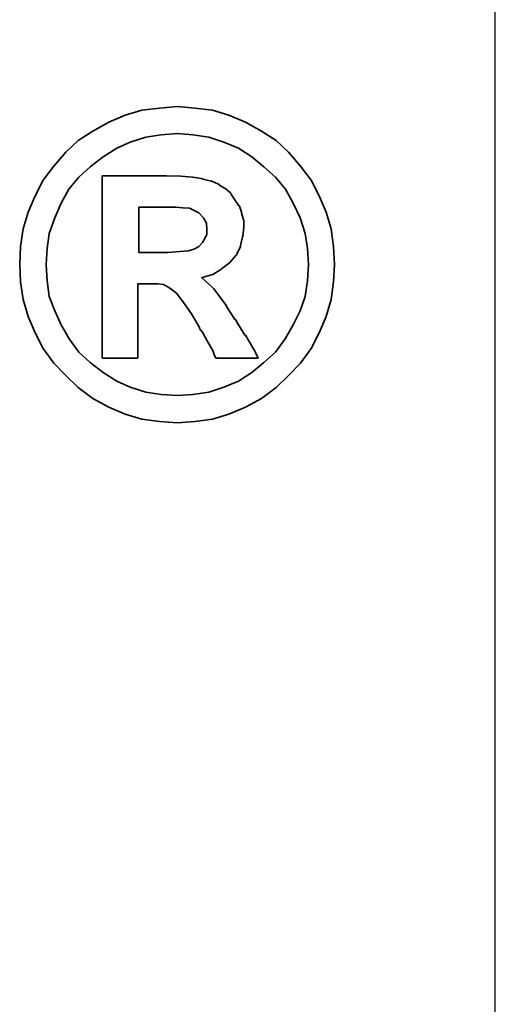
# Model space of a CAD drawing. Header units: millimetres. Extents: x -60 to 402, y -73 to 85.
# Tile 102 of 105: x 269.353 to 270.338, y 2.704 to 4.743. Entities that reach past the tile are written whole.
import ezdxf

# ---------------------------------------------------------------- set-up
doc = ezdxf.new("R2010")
doc.units = ezdxf.units.MM
for name, color, linetype in [('DIM', 4, 'Continuous'), ('layer 1', 7, 'Continuous'), ('OUT', 3, 'Continuous')]:
    doc.layers.add(name, color=color, linetype=linetype)

# ---------------------------------------------------------------- blocks, each defined once
blk = doc.blocks.new('TBI MOTION logo(完整正式版)')
at = {"layer": 'layer 1', "color": 22, "lineweight": 35}
for points, knots in [([(81.20634, 4.98624), (81.20634, 4.98624), (81.18649, 5.32862), (81.18649, 5.32862), (81.18649, 5.32862), (81.18649, 5.32862), (81.13886, 5.66206), (81.13886, 5.66206), (81.13886, 5.66206), (81.13886, 5.66206), (81.04359, 5.97764), (81.04359, 5.97764), (81.04359, 5.97764), (81.04359, 5.97764), (80.91061, 6.29124), (80.91061, 6.29124), (80.91061, 6.29124), (80.91061, 6.29124), (80.75778, 6.58697), (80.75778, 6.58697), (80.75778, 6.58697), (80.75778, 6.58697), (80.5593, 6.85294), (80.5593, 6.85294), (80.5593, 6.85294), (80.5593, 6.85294), (80.33105, 7.1189), (80.33105, 7.1189), (80.33105, 7.1189), (80.33105, 7.1189), (80.09287, 7.33921), (80.09287, 7.33921), (80.09287, 7.33921), (80.09287, 7.33921), (79.815, 7.51982), (79.815, 7.51982), (79.815, 7.51982), (79.815, 7.51982), (79.51133, 7.69051), (79.51133, 7.69051), (79.51133, 7.69051), (79.51133, 7.69051), (79.19773, 7.8235), (79.19773, 7.8235), (79.19773, 7.8235), (79.19773, 7.8235), (78.88215, 7.91877), (78.88215, 7.91877), (78.88215, 7.91877), (78.88215, 7.91877), (78.54871, 7.95846), (78.54871, 7.95846), (78.54871, 7.95846), (78.54871, 7.95846), (78.21526, 7.98625), (78.21526, 7.98625), (78.21526, 7.98625), (78.21526, 7.98625), (77.87388, 7.95846), (77.87388, 7.95846), (77.87388, 7.95846), (77.87388, 7.95846), (77.54044, 7.91877), (77.54044, 7.91877), (77.54044, 7.91877), (77.54044, 7.91877), (77.22485, 7.8235), (77.22485, 7.8235), (77.22485, 7.8235), (77.22485, 7.8235), (76.91027, 7.69051), (76.91027, 7.69051), (76.91027, 7.69051), (76.91027, 7.69051), (76.6056, 7.51982), (76.6056, 7.51982), (76.6056, 7.51982), (76.6056, 7.51982), (76.32972, 7.33921), (76.32972, 7.33921), (76.32972, 7.33921), (76.32972, 7.33921), (76.09154, 7.1189), (76.09154, 7.1189), (76.09154, 7.1189), (76.09154, 7.1189), (75.86329, 6.85294), (75.86329, 6.85294), (75.86329, 6.85294), (75.86329, 6.85294), (75.66382, 6.58697), (75.66382, 6.58697), (75.66382, 6.58697), (75.66382, 6.58697), (75.51099, 6.29124), (75.51099, 6.29124), (75.51099, 6.29124), (75.51099, 6.29124), (75.37702, 5.97764), (75.37702, 5.97764), (75.37702, 5.97764), (75.37702, 5.97764), (75.28175, 5.66206), (75.28175, 5.66206), (75.28175, 5.66206), (75.28175, 5.66206), (75.23411, 5.32862), (75.23411, 5.32862), (75.23411, 5.32862), (75.23411, 5.32862), (75.21625, 4.98624), (75.21625, 4.98624), (75.21625, 4.98624), (75.21625, 4.98624), (75.23411, 4.6528), (75.23411, 4.6528), (75.23411, 4.6528), (75.23411, 4.6528), (75.28175, 4.32035), (75.28175, 4.32035), (75.28175, 4.32035), (75.28175, 4.32035), (75.37702, 3.99583), (75.37702, 3.99583), (75.37702, 3.99583), (75.37702, 3.99583), (75.51099, 3.68224), (75.51099, 3.68224), (75.51099, 3.68224), (75.51099, 3.68224), (75.66382, 3.38749), (75.66382, 3.38749), (75.66382, 3.38749), (75.66382, 3.38749), (75.86329, 3.10963), (75.86329, 3.10963), (75.86329, 3.10963), (75.86329, 3.10963), (76.09154, 2.87145), (76.09154, 2.87145), (76.09154, 2.87145), (76.09154, 2.87145), (76.32972, 2.6432), (76.32972, 2.6432), (76.32972, 2.6432), (76.32972, 2.6432), (76.6056, 2.43381), (76.6056, 2.43381), (76.6056, 2.43381), (76.6056, 2.43381), (76.91027, 2.27205), (76.91027, 2.27205), (76.91027, 2.27205), (76.91027, 2.27205), (77.22485, 2.13906), (77.22485, 2.13906), (77.22485, 2.13906), (77.22485, 2.13906), (77.54044, 2.0438), (77.54044, 2.0438), (77.54044, 2.0438), (77.54044, 2.0438), (77.87388, 1.99616), (77.87388, 1.99616), (77.87388, 1.99616), (77.87388, 1.99616), (78.21526, 1.97631), (78.21526, 1.97631), (78.21526, 1.97631), (78.21526, 1.97631), (78.54871, 1.99616), (78.54871, 1.99616), (78.54871, 1.99616), (78.54871, 1.99616), (78.88215, 2.0438), (78.88215, 2.0438), (78.88215, 2.0438), (78.88215, 2.0438), (79.19773, 2.13906), (79.19773, 2.13906), (79.19773, 2.13906), (79.19773, 2.13906), (79.51133, 2.27205), (79.51133, 2.27205), (79.51133, 2.27205), (79.51133, 2.27205), (79.815, 2.43381), (79.815, 2.43381), (79.815, 2.43381), (79.815, 2.43381), (80.09287, 2.6432), (80.09287, 2.6432), (80.09287, 2.6432), (80.09287, 2.6432), (80.33105, 2.87145), (80.33105, 2.87145), (80.33105, 2.87145), (80.33105, 2.87145), (80.5593, 3.10963), (80.5593, 3.10963), (80.5593, 3.10963), (80.5593, 3.10963), (80.75778, 3.38749), (80.75778, 3.38749), (80.75778, 3.38749), (80.75778, 3.38749), (80.91061, 3.68224), (80.91061, 3.68224), (80.91061, 3.68224), (80.91061, 3.68224), (81.04359, 3.99583), (81.04359, 3.99583), (81.04359, 3.99583), (81.04359, 3.99583), (81.13886, 4.32035), (81.13886, 4.32035), (81.13886, 4.32035), (81.13886, 4.32035), (81.18649, 4.6528), (81.18649, 4.6528), (81.18649, 4.6528), (81.18649, 4.6528), (81.20634, 4.98624), (81.20634, 4.98624)], [0, 0, 0, 0, 0.01785714, 0.01785714, 0.01785714, 0.01785714, 0.03571429, 0.03571429, 0.03571429, 0.03571429, 0.05357143, 0.05357143, 0.05357143, 0.05357143, 0.07142857, 0.07142857, 0.07142857, 0.07142857, 0.08928571, 0.08928571, 0.08928571, 0.08928571, 0.10714286, 0.10714286, 0.10714286, 0.10714286, 0.125, 0.125, 0.125, 0.125, 0.14285714, 0.14285714, 0.14285714, 0.14285714, 0.16071429, 0.16071429, 0.16071429, 0.16071429, 0.17857143, 0.17857143, 0.17857143, 0.17857143, 0.19642857, 0.19642857, 0.19642857, 0.19642857, 0.21428571, 0.21428571, 0.21428571, 0.21428571, 0.23214286, 0.23214286, 0.23214286, 0.23214286, 0.25, 0.25, 0.25, 0.25, 0.26785714, 0.26785714, 0.26785714, 0.26785714, 0.28571429, 0.28571429, 0.28571429, 0.28571429, 0.30357143, 0.30357143, 0.30357143, 0.30357143, 0.32142857, 0.32142857, 0.32142857, 0.32142857, 0.33928571, 0.33928571, 0.33928571, 0.33928571, 0.35714286, 0.35714286, 0.35714286, 0.35714286, 0.375, 0.375, 0.375, 0.375, 0.39285714, 0.39285714, 0.39285714, 0.39285714, 0.41071429, 0.41071429, 0.41071429, 0.41071429, 0.42857143, 0.42857143, 0.42857143, 0.42857143, 0.44642857, 0.44642857, 0.44642857, 0.44642857, 0.46428571, 0.46428571, 0.46428571, 0.46428571, 0.48214286, 0.48214286, 0.48214286, 0.48214286, 0.5, 0.5, 0.5, 0.5, 0.51785714, 0.51785714, 0.51785714, 0.51785714, 0.53571429, 0.53571429, 0.53571429, 0.53571429, 0.55357143, 0.55357143, 0.55357143, 0.55357143, 0.57142857, 0.57142857, 0.57142857, 0.57142857, 0.58928571, 0.58928571, 0.58928571, 0.58928571, 0.60714286, 0.60714286, 0.60714286, 0.60714286, 0.625, 0.625, 0.625, 0.625, 0.64285714, 0.64285714, 0.64285714, 0.64285714, 0.66071429, 0.66071429, 0.66071429, 0.66071429, 0.67857143, 0.67857143, 0.67857143, 0.67857143, 0.69642857, 0.69642857, 0.69642857, 0.69642857, 0.71428571, 0.71428571, 0.71428571, 0.71428571, 0.73214286, 0.73214286, 0.73214286, 0.73214286, 0.75, 0.75, 0.75, 0.75, 0.76785714, 0.76785714, 0.76785714, 0.76785714, 0.78571429, 0.78571429, 0.78571429, 0.78571429, 0.80357143, 0.80357143, 0.80357143, 0.80357143, 0.82142857, 0.82142857, 0.82142857, 0.82142857, 0.83928571, 0.83928571, 0.83928571, 0.83928571, 0.85714286, 0.85714286, 0.85714286, 0.85714286, 0.875, 0.875, 0.875, 0.875, 0.89285714, 0.89285714, 0.89285714, 0.89285714, 0.91071429, 0.91071429, 0.91071429, 0.91071429, 0.92857143, 0.92857143, 0.92857143, 0.92857143, 0.94642857, 0.94642857, 0.94642857, 0.94642857, 0.96428571, 0.96428571, 0.96428571, 0.96428571, 0.98214286, 0.98214286, 0.98214286, 0.98214286, 1, 1, 1, 1]), ([(80.71014, 4.98624), (80.71014, 4.98624), (80.69129, 5.29091), (80.69129, 5.29091), (80.69129, 5.29091), (80.69129, 5.29091), (80.64464, 5.57672), (80.64464, 5.57672), (80.64464, 5.57672), (80.64464, 5.57672), (80.54937, 5.87245), (80.54937, 5.87245), (80.54937, 5.87245), (80.54937, 5.87245), (80.41639, 6.14833), (80.41639, 6.14833), (80.41639, 6.14833), (80.41639, 6.14833), (80.27349, 6.41429), (80.27349, 6.41429), (80.27349, 6.41429), (80.27349, 6.41429), (80.08295, 6.64255), (80.08295, 6.64255), (80.08295, 6.64255), (80.08295, 6.64255), (79.86264, 6.84301), (79.86264, 6.84301), (79.86264, 6.84301), (79.86264, 6.84301), (79.63439, 7.03355), (79.63439, 7.03355), (79.63439, 7.03355), (79.63439, 7.03355), (79.37835, 7.1963), (79.37835, 7.1963), (79.37835, 7.1963), (79.37835, 7.1963), (79.10246, 7.30944), (79.10246, 7.30944), (79.10246, 7.30944), (79.10246, 7.30944), (78.81665, 7.40471), (78.81665, 7.40471), (78.81665, 7.40471), (78.81665, 7.40471), (78.511, 7.45234), (78.511, 7.45234), (78.511, 7.45234), (78.511, 7.45234), (78.21526, 7.47219), (78.21526, 7.47219), (78.21526, 7.47219), (78.21526, 7.47219), (77.9106, 7.45234), (77.9106, 7.45234), (77.9106, 7.45234), (77.9106, 7.45234), (77.61685, 7.40471), (77.61685, 7.40471), (77.61685, 7.40471), (77.61685, 7.40471), (77.32012, 7.30944), (77.32012, 7.30944), (77.32012, 7.30944), (77.32012, 7.30944), (77.06309, 7.1963), (77.06309, 7.1963), (77.06309, 7.1963), (77.06309, 7.1963), (76.80606, 7.03355), (76.80606, 7.03355), (76.80606, 7.03355), (76.80606, 7.03355), (76.55797, 6.84301), (76.55797, 6.84301), (76.55797, 6.84301), (76.55797, 6.84301), (76.34063, 6.64255), (76.34063, 6.64255), (76.34063, 6.64255), (76.34063, 6.64255), (76.1491, 6.41429), (76.1491, 6.41429), (76.1491, 6.41429), (76.1491, 6.41429), (76.0062, 6.14833), (76.0062, 6.14833), (76.0062, 6.14833), (76.0062, 6.14833), (75.88314, 5.87245), (75.88314, 5.87245), (75.88314, 5.87245), (75.88314, 5.87245), (75.77794, 5.57672), (75.77794, 5.57672), (75.77794, 5.57672), (75.77794, 5.57672), (75.73924, 5.29091), (75.73924, 5.29091), (75.73924, 5.29091), (75.73924, 5.29091), (75.72039, 4.98624), (75.72039, 4.98624), (75.72039, 4.98624), (75.72039, 4.98624), (75.73924, 4.67165), (75.73924, 4.67165), (75.73924, 4.67165), (75.73924, 4.67165), (75.77794, 4.37791), (75.77794, 4.37791), (75.77794, 4.37791), (75.77794, 4.37791), (75.88314, 4.10102), (75.88314, 4.10102), (75.88314, 4.10102), (75.88314, 4.10102), (76.0062, 3.83407), (76.0062, 3.83407), (76.0062, 3.83407), (76.0062, 3.83407), (76.15902, 3.56811), (76.15902, 3.56811), (76.15902, 3.56811), (76.15902, 3.56811), (76.34063, 3.32001), (76.34063, 3.32001), (76.34063, 3.32001), (76.34063, 3.32001), (76.55797, 3.11955), (76.55797, 3.11955), (76.55797, 3.11955), (76.55797, 3.11955), (76.80606, 2.92901), (76.80606, 2.92901), (76.80606, 2.92901), (76.80606, 2.92901), (77.06309, 2.76725), (77.06309, 2.76725), (77.06309, 2.76725), (77.06309, 2.76725), (77.32012, 2.65412), (77.32012, 2.65412), (77.32012, 2.65412), (77.32012, 2.65412), (77.61685, 2.55786), (77.61685, 2.55786), (77.61685, 2.55786), (77.61685, 2.55786), (77.9106, 2.51022), (77.9106, 2.51022), (77.9106, 2.51022), (77.9106, 2.51022), (78.21526, 2.49137), (78.21526, 2.49137), (78.21526, 2.49137), (78.21526, 2.49137), (78.511, 2.51022), (78.511, 2.51022), (78.511, 2.51022), (78.511, 2.51022), (78.81665, 2.55786), (78.81665, 2.55786), (78.81665, 2.55786), (78.81665, 2.55786), (79.10246, 2.65412), (79.10246, 2.65412), (79.10246, 2.65412), (79.10246, 2.65412), (79.37835, 2.76725), (79.37835, 2.76725), (79.37835, 2.76725), (79.37835, 2.76725), (79.63439, 2.92901), (79.63439, 2.92901), (79.63439, 2.92901), (79.63439, 2.92901), (79.86264, 3.11955), (79.86264, 3.11955), (79.86264, 3.11955), (79.86264, 3.11955), (80.08295, 3.32001), (80.08295, 3.32001), (80.08295, 3.32001), (80.08295, 3.32001), (80.26356, 3.56811), (80.26356, 3.56811), (80.26356, 3.56811), (80.26356, 3.56811), (80.41639, 3.83407), (80.41639, 3.83407), (80.41639, 3.83407), (80.41639, 3.83407), (80.54937, 4.10102), (80.54937, 4.10102), (80.54937, 4.10102), (80.54937, 4.10102), (80.64464, 4.37791), (80.64464, 4.37791), (80.64464, 4.37791), (80.64464, 4.37791), (80.69129, 4.67165), (80.69129, 4.67165), (80.69129, 4.67165), (80.69129, 4.67165), (80.71014, 4.98624), (80.71014, 4.98624)], [0, 0, 0, 0, 0.01923077, 0.01923077, 0.01923077, 0.01923077, 0.03846154, 0.03846154, 0.03846154, 0.03846154, 0.05769231, 0.05769231, 0.05769231, 0.05769231, 0.07692308, 0.07692308, 0.07692308, 0.07692308, 0.09615385, 0.09615385, 0.09615385, 0.09615385, 0.11538462, 0.11538462, 0.11538462, 0.11538462, 0.13461538, 0.13461538, 0.13461538, 0.13461538, 0.15384615, 0.15384615, 0.15384615, 0.15384615, 0.17307692, 0.17307692, 0.17307692, 0.17307692, 0.19230769, 0.19230769, 0.19230769, 0.19230769, 0.21153846, 0.21153846, 0.21153846, 0.21153846, 0.23076923, 0.23076923, 0.23076923, 0.23076923, 0.25, 0.25, 0.25, 0.25, 0.26923077, 0.26923077, 0.26923077, 0.26923077, 0.28846154, 0.28846154, 0.28846154, 0.28846154, 0.30769231, 0.30769231, 0.30769231, 0.30769231, 0.32692308, 0.32692308, 0.32692308, 0.32692308, 0.34615385, 0.34615385, 0.34615385, 0.34615385, 0.36538462, 0.36538462, 0.36538462, 0.36538462, 0.38461538, 0.38461538, 0.38461538, 0.38461538, 0.40384615, 0.40384615, 0.40384615, 0.40384615, 0.42307692, 0.42307692, 0.42307692, 0.42307692, 0.44230769, 0.44230769, 0.44230769, 0.44230769, 0.46153846, 0.46153846, 0.46153846, 0.46153846, 0.48076923, 0.48076923, 0.48076923, 0.48076923, 0.5, 0.5, 0.5, 0.5, 0.51923077, 0.51923077, 0.51923077, 0.51923077, 0.53846154, 0.53846154, 0.53846154, 0.53846154, 0.55769231, 0.55769231, 0.55769231, 0.55769231, 0.57692308, 0.57692308, 0.57692308, 0.57692308, 0.59615385, 0.59615385, 0.59615385, 0.59615385, 0.61538462, 0.61538462, 0.61538462, 0.61538462, 0.63461538, 0.63461538, 0.63461538, 0.63461538, 0.65384615, 0.65384615, 0.65384615, 0.65384615, 0.67307692, 0.67307692, 0.67307692, 0.67307692, 0.69230769, 0.69230769, 0.69230769, 0.69230769, 0.71153846, 0.71153846, 0.71153846, 0.71153846, 0.73076923, 0.73076923, 0.73076923, 0.73076923, 0.75, 0.75, 0.75, 0.75, 0.76923077, 0.76923077, 0.76923077, 0.76923077, 0.78846154, 0.78846154, 0.78846154, 0.78846154, 0.80769231, 0.80769231, 0.80769231, 0.80769231, 0.82692308, 0.82692308, 0.82692308, 0.82692308, 0.84615385, 0.84615385, 0.84615385, 0.84615385, 0.86538462, 0.86538462, 0.86538462, 0.86538462, 0.88461538, 0.88461538, 0.88461538, 0.88461538, 0.90384615, 0.90384615, 0.90384615, 0.90384615, 0.92307692, 0.92307692, 0.92307692, 0.92307692, 0.94230769, 0.94230769, 0.94230769, 0.94230769, 0.96153846, 0.96153846, 0.96153846, 0.96153846, 0.98076923, 0.98076923, 0.98076923, 0.98076923, 1, 1, 1, 1]), ([(76.78721, 3.2823), (76.78721, 3.2823), (76.78721, 3.32001), (76.78721, 3.32001), (76.78721, 3.32001), (76.78721, 3.32001), (76.78721, 3.42422), (76.78721, 3.42422), (76.78721, 3.42422), (76.78721, 3.42422), (76.78721, 3.59689), (76.78721, 3.59689), (76.78721, 3.59689), (76.78721, 3.59689), (76.78721, 3.80529), (76.78721, 3.80529), (76.78721, 3.80529), (76.78721, 3.80529), (76.78721, 4.0524), (76.78721, 4.0524), (76.78721, 4.0524), (76.78721, 4.0524), (76.78721, 4.32035), (76.78721, 4.32035), (76.78721, 4.32035), (76.78721, 4.32035), (76.78721, 4.92868), (76.78721, 4.92868), (76.78721, 4.92868), (76.78721, 4.92868), (76.78721, 5.53801), (76.78721, 5.53801), (76.78721, 5.53801), (76.78721, 5.53801), (76.78721, 5.82482), (76.78721, 5.82482), (76.78721, 5.82482), (76.78721, 5.82482), (76.78721, 6.07291), (76.78721, 6.07291), (76.78721, 6.07291), (76.78721, 6.07291), (76.78721, 6.30017), (76.78721, 6.30017), (76.78721, 6.30017), (76.78721, 6.30017), (76.78721, 6.45399), (76.78721, 6.45399), (76.78721, 6.45399), (76.78721, 6.45399), (76.78721, 6.5572), (76.78721, 6.5572), (76.78721, 6.5572), (76.78721, 6.5572), (76.78721, 6.59689), (76.78721, 6.59689), (76.78721, 6.59689), (76.78721, 6.59689), (76.78721, 6.67232), (76.78721, 6.67232), (76.78721, 6.67232), (76.78721, 6.67232), (76.8537, 6.67232), (76.8537, 6.67232), (76.8537, 6.67232), (76.8537, 6.67232), (76.87355, 6.67232), (76.87355, 6.67232), (76.87355, 6.67232), (76.87355, 6.67232), (76.91027, 6.67232), (76.91027, 6.67232), (76.91027, 6.67232), (76.91027, 6.67232), (77.04424, 6.67232), (77.04424, 6.67232), (77.04424, 6.67232), (77.04424, 6.67232), (77.22485, 6.67232), (77.22485, 6.67232), (77.22485, 6.67232), (77.22485, 6.67232), (77.43524, 6.67232), (77.43524, 6.67232), (77.43524, 6.67232), (77.43524, 6.67232), (77.65357, 6.67232), (77.65357, 6.67232), (77.65357, 6.67232), (77.65357, 6.67232), (77.82625, 6.67232), (77.82625, 6.67232), (77.82625, 6.67232), (77.82625, 6.67232), (77.94037, 6.67232), (77.94037, 6.67232), (77.94037, 6.67232), (77.94037, 6.67232), (77.97709, 6.67232), (77.97709, 6.67232), (77.97709, 6.67232), (77.97709, 6.67232), (77.99694, 6.67232), (77.99694, 6.67232), (77.99694, 6.67232), (77.99694, 6.67232), (78.00686, 6.67232), (78.00686, 6.67232), (78.00686, 6.67232), (78.00686, 6.67232), (78.28275, 6.6624), (78.28275, 6.6624), (78.28275, 6.6624), (78.28275, 6.6624), (78.50107, 6.64255), (78.50107, 6.64255), (78.50107, 6.64255), (78.50107, 6.64255), (78.511, 6.64255), (78.511, 6.64255), (78.511, 6.64255), (78.511, 6.64255), (78.70154, 6.61476), (78.70154, 6.61476), (78.70154, 6.61476), (78.70154, 6.61476), (78.70154, 6.60483), (78.70154, 6.60483), (78.70154, 6.60483), (78.70154, 6.60483), (78.86429, 6.56713), (78.86429, 6.56713), (78.86429, 6.56713), (78.86429, 6.56713), (78.87223, 6.56713), (78.87223, 6.56713), (78.87223, 6.56713), (78.87223, 6.56713), (78.99727, 6.51056), (78.99727, 6.51056), (78.99727, 6.51056), (78.99727, 6.51056), (79.00719, 6.51056), (79.00719, 6.51056), (79.00719, 6.51056), (79.00719, 6.51056), (79.00719, 6.50162), (79.00719, 6.50162), (79.00719, 6.50162), (79.00719, 6.50162), (79.1104, 6.43415), (79.1104, 6.43415), (79.1104, 6.43415), (79.1104, 6.43415), (79.12132, 6.43415), (79.12132, 6.43415), (79.12132, 6.43415), (79.12132, 6.43415), (79.22552, 6.34781), (79.22552, 6.34781), (79.22552, 6.34781), (79.22552, 6.34781), (79.23544, 6.33888), (79.23544, 6.33888), (79.23544, 6.33888), (79.23544, 6.33888), (79.23544, 6.32895), (79.23544, 6.32895), (79.23544, 6.32895), (79.23544, 6.32895), (79.31087, 6.21483), (79.31087, 6.21483), (79.31087, 6.21483), (79.31087, 6.21483), (79.38629, 6.1007), (79.38629, 6.1007), (79.38629, 6.1007), (79.38629, 6.1007), (79.3972, 6.1007), (79.3972, 6.1007), (79.3972, 6.1007), (79.3972, 6.1007), (79.3972, 6.09078), (79.3972, 6.09078), (79.3972, 6.09078), (79.3972, 6.09078), (79.43392, 5.97764), (79.43392, 5.97764), (79.43392, 5.97764), (79.43392, 5.97764), (79.43392, 5.96772), (79.43392, 5.96772), (79.43392, 5.96772), (79.43392, 5.96772), (79.47362, 5.83474), (79.47362, 5.83474), (79.47362, 5.83474), (79.47362, 5.83474), (79.48156, 5.82482), (79.48156, 5.82482), (79.48156, 5.82482), (79.48156, 5.82482), (79.48156, 5.69977), (79.48156, 5.69977), (79.48156, 5.69977), (79.48156, 5.69977), (79.48156, 5.69183), (79.48156, 5.69183), (79.48156, 5.69183), (79.48156, 5.69183), (79.4637, 5.51915), (79.4637, 5.51915), (79.4637, 5.51915), (79.4637, 5.51915), (79.4637, 5.51122), (79.4637, 5.51122), (79.4637, 5.51122), (79.4637, 5.51122), (79.45377, 5.51122), (79.45377, 5.51122), (79.45377, 5.51122), (79.45377, 5.51122), (79.41507, 5.34847), (79.41507, 5.34847), (79.41507, 5.34847), (79.41507, 5.34847), (79.41507, 5.33854), (79.41507, 5.33854), (79.41507, 5.33854), (79.41507, 5.33854), (79.41507, 5.32862), (79.41507, 5.32862), (79.41507, 5.32862), (79.41507, 5.32862), (79.33865, 5.16785), (79.33865, 5.16785), (79.33865, 5.16785), (79.33865, 5.16785), (79.33071, 5.15693), (79.33071, 5.15693), (79.33071, 5.15693), (79.33071, 5.15693), (79.2156, 5.02495), (79.2156, 5.02495), (79.2156, 5.02495), (79.2156, 5.02495), (79.20567, 5.01502), (79.20567, 5.01502), (79.20567, 5.01502), (79.20567, 5.01502), (79.05483, 4.89991), (79.05483, 4.89991), (79.05483, 4.89991), (79.05483, 4.89991), (79.04491, 4.89197), (79.04491, 4.89197), (79.04491, 4.89197), (79.04491, 4.89197), (78.89208, 4.7967), (78.89208, 4.7967), (78.89208, 4.7967), (78.89208, 4.7967), (78.88215, 4.7967), (78.88215, 4.7967), (78.88215, 4.7967), (78.88215, 4.7967), (78.69161, 4.73913), (78.69161, 4.73913), (78.69161, 4.73913), (78.69161, 4.73913), (78.68169, 4.73913), (78.68169, 4.73913), (78.68169, 4.73913), (78.68169, 4.73913), (78.68169, 4.72921), (78.68169, 4.72921), (78.68169, 4.72921), (78.68169, 4.72921), (78.78688, 4.63394), (78.78688, 4.63394), (78.78688, 4.63394), (78.78688, 4.63394), (78.902, 4.52875), (78.902, 4.52875), (78.902, 4.52875), (78.902, 4.52875), (78.91093, 4.52081), (78.91093, 4.52081), (78.91093, 4.52081), (78.91093, 4.52081), (79.02506, 4.36798), (79.02506, 4.36798), (79.02506, 4.36798), (79.02506, 4.36798), (79.1501, 4.1953), (79.1501, 4.1953), (79.1501, 4.1953), (79.1501, 4.1953), (79.1501, 4.18736), (79.1501, 4.18736), (79.1501, 4.18736), (79.1501, 4.18736), (79.29201, 3.96705), (79.29201, 3.96705), (79.29201, 3.96705), (79.29201, 3.96705), (79.31087, 3.93828), (79.31087, 3.93828), (79.31087, 3.93828), (79.31087, 3.93828), (79.32079, 3.93828), (79.32079, 3.93828), (79.32079, 3.93828), (79.32079, 3.93828), (79.3585, 3.87178), (79.3585, 3.87178), (79.3585, 3.87178), (79.3585, 3.87178), (79.50141, 3.64353), (79.50141, 3.64353), (79.50141, 3.64353), (79.50141, 3.64353), (79.51133, 3.64353), (79.51133, 3.64353), (79.51133, 3.64353), (79.51133, 3.64353), (79.64431, 3.41528), (79.64431, 3.41528), (79.64431, 3.41528), (79.64431, 3.41528), (79.68202, 3.3478), (79.68202, 3.3478), (79.68202, 3.3478), (79.68202, 3.3478), (79.70187, 3.31009), (79.70187, 3.31009), (79.70187, 3.31009), (79.70187, 3.31009), (79.7495, 3.2049), (79.7495, 3.2049), (79.7495, 3.2049), (79.7495, 3.2049), (79.64431, 3.2049), (79.64431, 3.2049), (79.64431, 3.2049), (79.64431, 3.2049), (79.62546, 3.2049), (79.62546, 3.2049), (79.62546, 3.2049), (79.62546, 3.2049), (79.53912, 3.2049), (79.53912, 3.2049), (79.53912, 3.2049), (79.53912, 3.2049), (79.31087, 3.2049), (79.31087, 3.2049), (79.31087, 3.2049), (79.31087, 3.2049), (79.08262, 3.2049), (79.08262, 3.2049), (79.08262, 3.2049), (79.08262, 3.2049), (79.00719, 3.2049), (79.00719, 3.2049), (79.00719, 3.2049), (79.00719, 3.2049), (78.98735, 3.2049), (78.98735, 3.2049), (78.98735, 3.2049), (78.98735, 3.2049), (78.94964, 3.2049), (78.94964, 3.2049), (78.94964, 3.2049), (78.94964, 3.2049), (78.92979, 3.24459), (78.92979, 3.24459), (78.92979, 3.24459), (78.92979, 3.24459), (78.91093, 3.2823), (78.91093, 3.2823), (78.91093, 3.2823), (78.91093, 3.2823), (78.91093, 3.29223), (78.91093, 3.29223), (78.91093, 3.29223), (78.91093, 3.29223), (78.89208, 3.3478), (78.89208, 3.3478), (78.89208, 3.3478), (78.89208, 3.3478), (78.78688, 3.52048), (78.78688, 3.52048), (78.78688, 3.52048), (78.78688, 3.52048), (78.69161, 3.7001), (78.69161, 3.7001), (78.69161, 3.7001), (78.69161, 3.7001), (78.6539, 3.7388), (78.6539, 3.7388), (78.6539, 3.7388), (78.6539, 3.7388), (78.64398, 3.74873), (78.64398, 3.74873), (78.64398, 3.74873), (78.64398, 3.74873), (78.64398, 3.75766), (78.64398, 3.75766), (78.64398, 3.75766), (78.64398, 3.75766), (78.63405, 3.78644), (78.63405, 3.78644), (78.63405, 3.78644), (78.63405, 3.78644), (78.48321, 4.04347), (78.48321, 4.04347), (78.48321, 4.04347), (78.48321, 4.04347), (78.33038, 4.2618), (78.33038, 4.2618), (78.33038, 4.2618), (78.33038, 4.2618), (78.20732, 4.43447), (78.20732, 4.43447), (78.20732, 4.43447), (78.20732, 4.43447), (78.09221, 4.52081), (78.09221, 4.52081), (78.09221, 4.52081), (78.09221, 4.52081), (78.02472, 4.56845), (78.02472, 4.56845), (78.02472, 4.56845), (78.02472, 4.56845), (77.9493, 4.60616), (77.9493, 4.60616), (77.9493, 4.60616), (77.9493, 4.60616), (77.8451, 4.61608), (77.8451, 4.61608), (77.8451, 4.61608), (77.8451, 4.61608), (77.71113, 4.61608), (77.71113, 4.61608), (77.71113, 4.61608), (77.71113, 4.61608), (77.69128, 4.61608), (77.69128, 4.61608), (77.69128, 4.61608), (77.69128, 4.61608), (77.67342, 4.61608), (77.67342, 4.61608), (77.67342, 4.61608), (77.67342, 4.61608), (77.5583, 4.61608), (77.5583, 4.61608), (77.5583, 4.61608), (77.5583, 4.61608), (77.46303, 4.61608), (77.46303, 4.61608), (77.46303, 4.61608), (77.46303, 4.61608), (77.46303, 4.54761), (77.46303, 4.54761), (77.46303, 4.54761), (77.46303, 4.54761), (77.46303, 4.47318), (77.46303, 4.47318), (77.46303, 4.47318), (77.46303, 4.47318), (77.46303, 4.24294), (77.46303, 4.24294), (77.46303, 4.24294), (77.46303, 4.24294), (77.46303, 3.99583), (77.46303, 3.99583), (77.46303, 3.99583), (77.46303, 3.99583), (77.46303, 3.72888), (77.46303, 3.72888), (77.46303, 3.72888), (77.46303, 3.72888), (77.46303, 3.51055), (77.46303, 3.51055), (77.46303, 3.51055), (77.46303, 3.51055), (77.46303, 3.42422), (77.46303, 3.42422), (77.46303, 3.42422), (77.46303, 3.42422), (77.46303, 3.35773), (77.46303, 3.35773), (77.46303, 3.35773), (77.46303, 3.35773), (77.46303, 3.30017), (77.46303, 3.30017), (77.46303, 3.30017), (77.46303, 3.30017), (77.46303, 3.2823), (77.46303, 3.2823), (77.46303, 3.2823), (77.46303, 3.2823), (77.46303, 3.2049), (77.46303, 3.2049), (77.46303, 3.2049), (77.46303, 3.2049), (77.39753, 3.2049), (77.39753, 3.2049), (77.39753, 3.2049), (77.39753, 3.2049), (77.37768, 3.2049), (77.37768, 3.2049), (77.37768, 3.2049), (77.37768, 3.2049), (77.32012, 3.2049), (77.32012, 3.2049), (77.32012, 3.2049), (77.32012, 3.2049), (77.12165, 3.2049), (77.12165, 3.2049), (77.12165, 3.2049), (77.12165, 3.2049), (76.94897, 3.2049), (76.94897, 3.2049), (76.94897, 3.2049), (76.94897, 3.2049), (76.8924, 3.2049), (76.8924, 3.2049), (76.8924, 3.2049), (76.8924, 3.2049), (76.8537, 3.2049), (76.8537, 3.2049), (76.8537, 3.2049), (76.8537, 3.2049), (76.78721, 3.2049), (76.78721, 3.2049), (76.78721, 3.2049), (76.78721, 3.2049), (76.78721, 3.2823), (76.78721, 3.2823)], [0, 0, 0, 0, 0.00740741, 0.00740741, 0.00740741, 0.00740741, 0.01481481, 0.01481481, 0.01481481, 0.01481481, 0.02222222, 0.02222222, 0.02222222, 0.02222222, 0.02962963, 0.02962963, 0.02962963, 0.02962963, 0.03703704, 0.03703704, 0.03703704, 0.03703704, 0.04444444, 0.04444444, 0.04444444, 0.04444444, 0.05185185, 0.05185185, 0.05185185, 0.05185185, 0.05925926, 0.05925926, 0.05925926, 0.05925926, 0.06666667, 0.06666667, 0.06666667, 0.06666667, 0.07407407, 0.07407407, 0.07407407, 0.07407407, 0.08148148, 0.08148148, 0.08148148, 0.08148148, 0.08888889, 0.08888889, 0.08888889, 0.08888889, 0.0962963, 0.0962963, 0.0962963, 0.0962963, 0.1037037, 0.1037037, 0.1037037, 0.1037037, 0.11111111, 0.11111111, 0.11111111, 0.11111111, 0.11851852, 0.11851852, 0.11851852, 0.11851852, 0.12592593, 0.12592593, 0.12592593, 0.12592593, 0.13333333, 0.13333333, 0.13333333, 0.13333333, 0.14074074, 0.14074074, 0.14074074, 0.14074074, 0.14814815, 0.14814815, 0.14814815, 0.14814815, 0.15555556, 0.15555556, 0.15555556, 0.15555556, 0.16296296, 0.16296296, 0.16296296, 0.16296296, 0.17037037, 0.17037037, 0.17037037, 0.17037037, 0.17777778, 0.17777778, 0.17777778, 0.17777778, 0.18518519, 0.18518519, 0.18518519, 0.18518519, 0.19259259, 0.19259259, 0.19259259, 0.19259259, 0.2, 0.2, 0.2, 0.2, 0.20740741, 0.20740741, 0.20740741, 0.20740741, 0.21481481, 0.21481481, 0.21481481, 0.21481481, 0.22222222, 0.22222222, 0.22222222, 0.22222222, 0.22962963, 0.22962963, 0.22962963, 0.22962963, 0.23703704, 0.23703704, 0.23703704, 0.23703704, 0.24444444, 0.24444444, 0.24444444, 0.24444444, 0.25185185, 0.25185185, 0.25185185, 0.25185185, 0.25925926, 0.25925926, 0.25925926, 0.25925926, 0.26666667, 0.26666667, 0.26666667, 0.26666667, 0.27407407, 0.27407407, 0.27407407, 0.27407407, 0.28148148, 0.28148148, 0.28148148, 0.28148148, 0.28888889, 0.28888889, 0.28888889, 0.28888889, 0.2962963, 0.2962963, 0.2962963, 0.2962963, 0.3037037, 0.3037037, 0.3037037, 0.3037037, 0.31111111, 0.31111111, 0.31111111, 0.31111111, 0.31851852, 0.31851852, 0.31851852, 0.31851852, 0.32592593, 0.32592593, 0.32592593, 0.32592593, 0.33333333, 0.33333333, 0.33333333, 0.33333333, 0.34074074, 0.34074074, 0.34074074, 0.34074074, 0.34814815, 0.34814815, 0.34814815, 0.34814815, 0.35555556, 0.35555556, 0.35555556, 0.35555556, 0.36296296, 0.36296296, 0.36296296, 0.36296296, 0.37037037, 0.37037037, 0.37037037, 0.37037037, 0.37777778, 0.37777778, 0.37777778, 0.37777778, 0.38518519, 0.38518519, 0.38518519, 0.38518519, 0.39259259, 0.39259259, 0.39259259, 0.39259259, 0.4, 0.4, 0.4, 0.4, 0.40740741, 0.40740741, 0.40740741, 0.40740741, 0.41481481, 0.41481481, 0.41481481, 0.41481481, 0.42222222, 0.42222222, 0.42222222, 0.42222222, 0.42962963, 0.42962963, 0.42962963, 0.42962963, 0.43703704, 0.43703704, 0.43703704, 0.43703704, 0.44444444, 0.44444444, 0.44444444, 0.44444444, 0.45185185, 0.45185185, 0.45185185, 0.45185185, 0.45925926, 0.45925926, 0.45925926, 0.45925926, 0.46666667, 0.46666667, 0.46666667, 0.46666667, 0.47407407, 0.47407407, 0.47407407, 0.47407407, 0.48148148, 0.48148148, 0.48148148, 0.48148148, 0.48888889, 0.48888889, 0.48888889, 0.48888889, 0.4962963, 0.4962963, 0.4962963, 0.4962963, 0.5037037, 0.5037037, 0.5037037, 0.5037037, 0.51111111, 0.51111111, 0.51111111, 0.51111111, 0.51851852, 0.51851852, 0.51851852, 0.51851852, 0.52592593, 0.52592593, 0.52592593, 0.52592593, 0.53333333, 0.53333333, 0.53333333, 0.53333333, 0.54074074, 0.54074074, 0.54074074, 0.54074074, 0.54814815, 0.54814815, 0.54814815, 0.54814815, 0.55555556, 0.55555556, 0.55555556, 0.55555556, 0.56296296, 0.56296296, 0.56296296, 0.56296296, 0.57037037, 0.57037037, 0.57037037, 0.57037037, 0.57777778, 0.57777778, 0.57777778, 0.57777778, 0.58518519, 0.58518519, 0.58518519, 0.58518519, 0.59259259, 0.59259259, 0.59259259, 0.59259259, 0.6, 0.6, 0.6, 0.6, 0.60740741, 0.60740741, 0.60740741, 0.60740741, 0.61481481, 0.61481481, 0.61481481, 0.61481481, 0.62222222, 0.62222222, 0.62222222, 0.62222222, 0.62962963, 0.62962963, 0.62962963, 0.62962963, 0.63703704, 0.63703704, 0.63703704, 0.63703704, 0.64444444, 0.64444444, 0.64444444, 0.64444444, 0.65185185, 0.65185185, 0.65185185, 0.65185185, 0.65925926, 0.65925926, 0.65925926, 0.65925926, 0.66666667, 0.66666667, 0.66666667, 0.66666667, 0.67407407, 0.67407407, 0.67407407, 0.67407407, 0.68148148, 0.68148148, 0.68148148, 0.68148148, 0.68888889, 0.68888889, 0.68888889, 0.68888889, 0.6962963, 0.6962963, 0.6962963, 0.6962963, 0.7037037, 0.7037037, 0.7037037, 0.7037037, 0.71111111, 0.71111111, 0.71111111, 0.71111111, 0.71851852, 0.71851852, 0.71851852, 0.71851852, 0.72592593, 0.72592593, 0.72592593, 0.72592593, 0.73333333, 0.73333333, 0.73333333, 0.73333333, 0.74074074, 0.74074074, 0.74074074, 0.74074074, 0.74814815, 0.74814815, 0.74814815, 0.74814815, 0.75555556, 0.75555556, 0.75555556, 0.75555556, 0.76296296, 0.76296296, 0.76296296, 0.76296296, 0.77037037, 0.77037037, 0.77037037, 0.77037037, 0.77777778, 0.77777778, 0.77777778, 0.77777778, 0.78518519, 0.78518519, 0.78518519, 0.78518519, 0.79259259, 0.79259259, 0.79259259, 0.79259259, 0.8, 0.8, 0.8, 0.8, 0.80740741, 0.80740741, 0.80740741, 0.80740741, 0.81481481, 0.81481481, 0.81481481, 0.81481481, 0.82222222, 0.82222222, 0.82222222, 0.82222222, 0.82962963, 0.82962963, 0.82962963, 0.82962963, 0.83703704, 0.83703704, 0.83703704, 0.83703704, 0.84444444, 0.84444444, 0.84444444, 0.84444444, 0.85185185, 0.85185185, 0.85185185, 0.85185185, 0.85925926, 0.85925926, 0.85925926, 0.85925926, 0.86666667, 0.86666667, 0.86666667, 0.86666667, 0.87407407, 0.87407407, 0.87407407, 0.87407407, 0.88148148, 0.88148148, 0.88148148, 0.88148148, 0.88888889, 0.88888889, 0.88888889, 0.88888889, 0.8962963, 0.8962963, 0.8962963, 0.8962963, 0.9037037, 0.9037037, 0.9037037, 0.9037037, 0.91111111, 0.91111111, 0.91111111, 0.91111111, 0.91851852, 0.91851852, 0.91851852, 0.91851852, 0.92592593, 0.92592593, 0.92592593, 0.92592593, 0.93333333, 0.93333333, 0.93333333, 0.93333333, 0.94074074, 0.94074074, 0.94074074, 0.94074074, 0.94814815, 0.94814815, 0.94814815, 0.94814815, 0.95555556, 0.95555556, 0.95555556, 0.95555556, 0.96296296, 0.96296296, 0.96296296, 0.96296296, 0.97037037, 0.97037037, 0.97037037, 0.97037037, 0.97777778, 0.97777778, 0.97777778, 0.97777778, 0.98518519, 0.98518519, 0.98518519, 0.98518519, 0.99259259, 0.99259259, 0.99259259, 0.99259259, 1, 1, 1, 1]), ([(77.48288, 6.07291), (77.48288, 6.07291), (77.48288, 5.99551), (77.48288, 5.99551), (77.48288, 5.99551), (77.48288, 5.99551), (77.48288, 5.82482), (77.48288, 5.82482), (77.48288, 5.82482), (77.48288, 5.82482), (77.48288, 5.63328), (77.48288, 5.63328), (77.48288, 5.63328), (77.48288, 5.63328), (77.48288, 5.46358), (77.48288, 5.46358), (77.48288, 5.46358), (77.48288, 5.46358), (77.48288, 5.29091), (77.48288, 5.29091), (77.48288, 5.29091), (77.48288, 5.29091), (77.48288, 5.21449), (77.48288, 5.21449), (77.48288, 5.21449), (77.48288, 5.21449), (77.50074, 5.21449), (77.50074, 5.21449), (77.50074, 5.21449), (77.50074, 5.21449), (77.71113, 5.21449), (77.71113, 5.21449), (77.71113, 5.21449), (77.71113, 5.21449), (77.94037, 5.21449), (77.94037, 5.21449), (77.94037, 5.21449), (77.94037, 5.21449), (78.01579, 5.21449), (78.01579, 5.21449), (78.01579, 5.21449), (78.01579, 5.21449), (78.03465, 5.21449), (78.03465, 5.21449), (78.03465, 5.21449), (78.03465, 5.21449), (78.2629, 5.23335), (78.2629, 5.23335), (78.2629, 5.23335), (78.2629, 5.23335), (78.42565, 5.24327), (78.42565, 5.24327), (78.42565, 5.24327), (78.42565, 5.24327), (78.54871, 5.28098), (78.54871, 5.28098), (78.54871, 5.28098), (78.54871, 5.28098), (78.62611, 5.32862), (78.62611, 5.32862), (78.62611, 5.32862), (78.62611, 5.32862), (78.69161, 5.40503), (78.69161, 5.40503), (78.69161, 5.40503), (78.69161, 5.40503), (78.73925, 5.48145), (78.73925, 5.48145), (78.73925, 5.48145), (78.73925, 5.48145), (78.77696, 5.55885), (78.77696, 5.55885), (78.77696, 5.55885), (78.77696, 5.55885), (78.77696, 5.65214), (78.77696, 5.65214), (78.77696, 5.65214), (78.77696, 5.65214), (78.76902, 5.76726), (78.76902, 5.76726), (78.76902, 5.76726), (78.76902, 5.76726), (78.71146, 5.87245), (78.71146, 5.87245), (78.71146, 5.87245), (78.71146, 5.87245), (78.62611, 5.96772), (78.62611, 5.96772), (78.62611, 5.96772), (78.62611, 5.96772), (78.511, 6.02528), (78.511, 6.02528), (78.511, 6.02528), (78.511, 6.02528), (78.44451, 6.05306), (78.44451, 6.05306), (78.44451, 6.05306), (78.44451, 6.05306), (78.32046, 6.06299), (78.32046, 6.06299), (78.32046, 6.06299), (78.32046, 6.06299), (78.18748, 6.07291), (78.18748, 6.07291), (78.18748, 6.07291), (78.18748, 6.07291), (77.99694, 6.07291), (77.99694, 6.07291), (77.99694, 6.07291), (77.99694, 6.07291), (77.97709, 6.07291), (77.97709, 6.07291), (77.97709, 6.07291), (77.97709, 6.07291), (77.90167, 6.07291), (77.90167, 6.07291), (77.90167, 6.07291), (77.90167, 6.07291), (77.69128, 6.07291), (77.69128, 6.07291), (77.69128, 6.07291), (77.69128, 6.07291), (77.50074, 6.07291), (77.50074, 6.07291), (77.50074, 6.07291), (77.50074, 6.07291), (77.48288, 6.07291), (77.48288, 6.07291)], [0, 0, 0, 0, 0.03125, 0.03125, 0.03125, 0.03125, 0.0625, 0.0625, 0.0625, 0.0625, 0.09375, 0.09375, 0.09375, 0.09375, 0.125, 0.125, 0.125, 0.125, 0.15625, 0.15625, 0.15625, 0.15625, 0.1875, 0.1875, 0.1875, 0.1875, 0.21875, 0.21875, 0.21875, 0.21875, 0.25, 0.25, 0.25, 0.25, 0.28125, 0.28125, 0.28125, 0.28125, 0.3125, 0.3125, 0.3125, 0.3125, 0.34375, 0.34375, 0.34375, 0.34375, 0.375, 0.375, 0.375, 0.375, 0.40625, 0.40625, 0.40625, 0.40625, 0.4375, 0.4375, 0.4375, 0.4375, 0.46875, 0.46875, 0.46875, 0.46875, 0.5, 0.5, 0.5, 0.5, 0.53125, 0.53125, 0.53125, 0.53125, 0.5625, 0.5625, 0.5625, 0.5625, 0.59375, 0.59375, 0.59375, 0.59375, 0.625, 0.625, 0.625, 0.625, 0.65625, 0.65625, 0.65625, 0.65625, 0.6875, 0.6875, 0.6875, 0.6875, 0.71875, 0.71875, 0.71875, 0.71875, 0.75, 0.75, 0.75, 0.75, 0.78125, 0.78125, 0.78125, 0.78125, 0.8125, 0.8125, 0.8125, 0.8125, 0.84375, 0.84375, 0.84375, 0.84375, 0.875, 0.875, 0.875, 0.875, 0.90625, 0.90625, 0.90625, 0.90625, 0.9375, 0.9375, 0.9375, 0.9375, 0.96875, 0.96875, 0.96875, 0.96875, 1, 1, 1, 1])]:
    blk.add_open_spline(points, degree=3, knots=knots, dxfattribs=at)

msp = doc.modelspace()

# ---------------------------------------------------------------- linework, layer by layer
at = {"layer": 'OUT', "color": 7}
msp.add_line((270.3378, -32), (270.3378, 32), dxfattribs=at)

# ---------------------------------------------------------------- block references
at = {"layer": 'DIM', "color": 7, "xscale": 0.1088999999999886, "yscale": 0.1088999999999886, "zscale": 0.1088999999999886}
msp.add_blockref('TBI MOTION logo(完整正式版)', (261.1615, 3.6932), dxfattribs=at)

doc.saveas('drawing.dxf')
